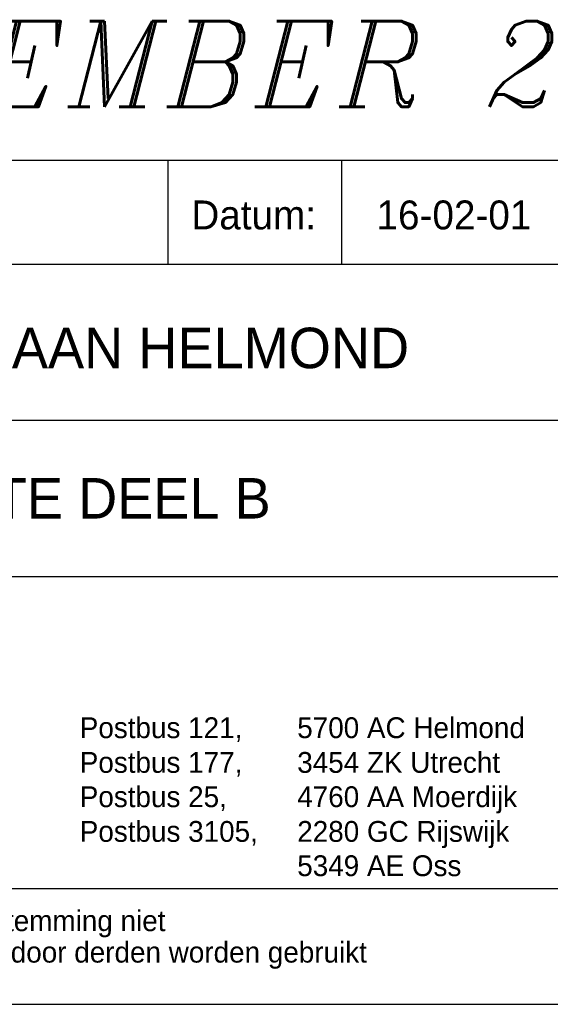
# Model space of a CAD drawing. Extents: x -34830 to 349597, y -3304 to 731056.
# Tile 34 of 48: x 107717 to 112302, y -3304 to 5210. Entities that reach past the tile are written whole.
import ezdxf

# ---------------------------------------------------------------- set-up
doc = ezdxf.new("R2010")
doc.units = 0
doc.header["$LTSCALE"] = 100
doc.layers.get('0').update_dxf_attribs({"linetype": 'CONTINUOUS'})
for name, color, linetype in [('00KAD025', 2, 'CONTINUOUS'), ('00KAD070', 5, 'CONTINUOUS'), ('BL$4----', 7, 'CONTINUOUS'), ('WL561---', 4, 'CONTINUOUS')]:
    doc.layers.add(name, color=color, linetype=linetype)
doc.styles.add('BURO-018', font='BUROFONT.shx', dxfattribs={"height": 180})
doc.styles.add('BURO-025', font='BUROFONT.shx', dxfattribs={"height": 250})
doc.styles.add('BURO-035', font='BUROFONT.shx', dxfattribs={"height": 350})
doc.styles.add('BURO-050', font='BUROFONT.shx', dxfattribs={"height": 500})
doc.styles.add('ITALICC', font='italicc', dxfattribs={"width": 10, "height": 10})

# ---------------------------------------------------------------- blocks, each defined once
blk = doc.blocks.new('KUIJPERSKLEUR')
at = {"color": 1}
for p, q in [((-185, 73), (-10, 73)), ((-99, 64), (-99, 73)), ((-84, 64), (-84, 73)), ((-185, 64), (-10, 64)), ((-185, 50.5), (-55, 50.5)), ((-185, 37), (-10, 37))]:
    blk.add_line(p, q, dxfattribs=at)
for s, height, style, p in [('Datum:', 2.5, 'BURO-025', (-97, 67)), ('Postbus 121, ', 1.8, 'BURO-018', (-106.643, 23.014)), ('5700 AC Helmond', 1.8, 'BURO-018', (-87.849, 23.014)), ('Postbus 177, ', 1.8, 'BURO-018', (-106.643, 20.014)), ('3454 ZK Utrecht', 1.8, 'BURO-018', (-87.849, 20.014)), ('Postbus 25, ', 1.8, 'BURO-018', (-106.643, 17.048)), ('4760 AA Moerdijk', 1.8, 'BURO-018', (-87.849, 17.048)), ('Postbus 3105,', 1.8, 'BURO-018', (-106.643, 14.048)), ('2280 GC Rijswijk', 1.8, 'BURO-018', (-87.849, 14.048)), ('5349 AE Oss', 1.8, 'BURO-018', (-87.849, 11.082)), ('Deze tekening blijft eigendom en mag zonder onze schriftelijke toestemming niet', 1.8, 'BURO-018', (-185, 6.326)), ('gekopieerd of aan derden ter inzage worden gegeven, noch voor of door derden worden gebruikt', 1.8, 'BURO-018', (-185, 3.607))]:
    blk.add_text(s, height=height, dxfattribs=dict(at, style=style)).set_placement(p)
at = {"color": 150, "style": 'BURO-025'}
for tag, p in [('TKSCHAAL', (-167, 67)), ('TKBLADNR', (-124, 67)), ('TKDATCREAT', (-81, 67)), ('TKDATA', (-30, 67)), ('TKINIT', (-30, 58)), ('PRPRLEID', (-30, 49)), ('PRGRLEID', (-30, 40))]:
    blk.add_attdef(tag, p, '', height=2.5, dxfattribs=at)
at = {"color": 3, "style": 'BURO-035'}
for tag, p in [('PROMSCHR', (-177, 55)), ('TK1OMSCHR', (-177, 42))]:
    blk.add_attdef(tag, p, '', height=3.5, dxfattribs=at)
at = {"color": 1, "style": 'BURO-025'}
blk.add_attdef('TKFILE', (-4, 40), '', height=2.5, rotation=90, dxfattribs=at)
blk.add_attdef('PRNAAM', (-30, 31.5), '', height=2.5, dxfattribs=at)
at = {"color": 4, "style": 'BURO-050'}
blk.add_attdef('TKTEKNR', (-48, 19), '', height=5, dxfattribs=at)

msp = doc.modelspace()

# ---------------------------------------------------------------- linework, layer by layer
at = {"layer": '00KAD025', "linetype": 'CONTINUOUS'}
msp.add_line((-34830.1, -3303.5), (118900, -3303.5), dxfattribs=at)
at = {"layer": '00KAD070', "linetype": 'CONTINUOUS'}
msp.add_line((-33830.1, -2303.5), (117900, -2303.5), dxfattribs=at)

# ---------------------------------------------------------------- block references
at = {"layer": 'BL$4----'}
ref = msp.add_blockref('KUIJPERSKLEUR', (118900, -3303.5), dxfattribs=dict(at, xscale=100, yscale=100, zscale=100))
ref.add_attrib('TKDATCREAT', '16-02-01', (110800, 3396.5), dxfattribs={"layer": '0', "color": 150, "height": 250, "style": 'BURO-025'})
ref.add_attrib('PROMSCHR', 'OPLEIDINGSCENTRUM KM-LAAN HELMOND', (101200, 2196.5), dxfattribs={"layer": '0', "color": 3, "height": 350, "style": 'BURO-035'})
ref.add_attrib('TK1OMSCHR', 'W-INSTALLATIE KRUIPRUIMTE DEEL B', (101200, 896.5), dxfattribs={"layer": '0', "color": 3, "height": 350, "style": 'BURO-035'})

# ---------------------------------------------------------------- texts
at = {"layer": 'WL561---', "color": 5, "linetype": 'CONTINUOUS', "style": 'ITALICC'}
msp.add_text('REVISIE DECEMBER 2002', height=739.2, dxfattribs=at).set_placement((100371.2, 4457.4))

doc.saveas('drawing.dxf')
